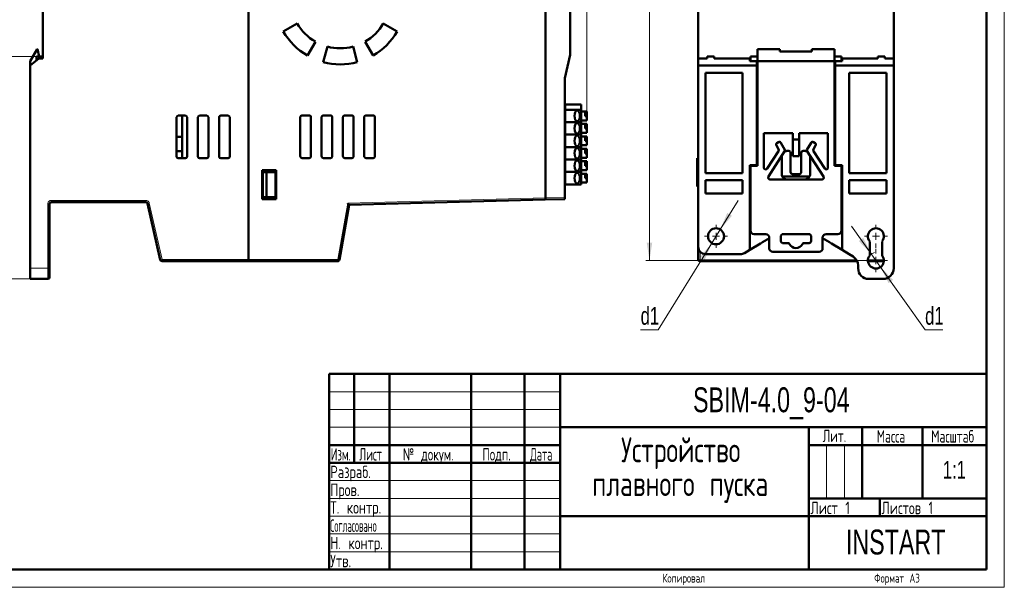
# Model space of a CAD drawing. Header units: millimetres. Extents: x 0 to 420, y 0 to 297.
# Tile 15 of 16: x 143 to 420, y 0 to 160. Entities that reach past the tile are written whole.
import ezdxf

# ---------------------------------------------------------------- set-up
doc = ezdxf.new("R2010")
doc.units = ezdxf.units.MM
doc.styles.add('SLDTEXTSTYLE0', font='TXT', dxfattribs={"width": 0.7, "bigfont": 'bigfont'})
doc.styles.add('SLDTEXTSTYLE1', font='TXT', dxfattribs={"width": 0.7})
doc.styles.add('SLDTEXTSTYLE2', font='TXT', dxfattribs={"width": 0.579176, "bigfont": 'bigfont'})
doc.styles.add('SLDTEXTSTYLE3', font='TXT', dxfattribs={"width": 0.646923, "bigfont": 'bigfont'})
doc.styles.add('SLDTEXTSTYLE4', font='TXT', dxfattribs={"width": 0.570891, "bigfont": 'bigfont'})
doc.styles.add('SLDTEXTSTYLE5', font='TXT', dxfattribs={"width": 0.585996, "bigfont": 'bigfont'})
doc.styles.add('SLDTEXTSTYLE6', font='TXT', dxfattribs={"width": 0.485474, "bigfont": 'bigfont'})
doc.dimstyles.new('SLDDIMSTYLE0', dxfattribs={"dimtxt": 5, "dimasz": 5, "dimexe": 0, "dimexo": 0.0625, "dimgap": 1.25, "dimtad": 2, "dimdec": 1, "dimrnd": 1e-09, "dimzin": 12, "dimdsep": 46, "dimtxsty": 'SLDTEXTSTYLE1', "dimsah": 1, "dimcen": 0.09, "dimadec": 0, "dimazin": 3, "dimtfac": 1, "dimtdec": 3, "dimtofl": 0, "dimtmove": 0, "dimatfit": 3, "dimfxl": 1, "dimfrac": 2, "dimtolj": 1, "dimtzin": 12, "dimarcsym": 0})
doc.dimstyles.new('SLDDIMSTYLE1', dxfattribs={"dimtxt": 5, "dimasz": 5, "dimexe": 0, "dimexo": 0.0625, "dimgap": 1.25, "dimtad": 0, "dimtih": 1, "dimtoh": 1, "dimdec": 1, "dimrnd": 1e-09, "dimzin": 12, "dimdsep": 46, "dimtxsty": 'SLDTEXTSTYLE1', "dimsah": 1, "dimcen": 0, "dimadec": 0, "dimazin": 3, "dimtfac": 1, "dimtdec": 3, "dimtmove": 0, "dimatfit": 3, "dimfxl": 1, "dimfrac": 2, "dimtolj": 1, "dimtzin": 12, "dimarcsym": 0})

# ---------------------------------------------------------------- blocks, each defined once
blk = doc.blocks.new('SW_NOTE_0')
at = {"color": 0, "linetype": 'Continuous', "lineweight": 0, "char_height": 7, "attachment_point": 2, "style": 'SLDTEXTSTYLE0'}
for s, insert in [('Устройство', (21.44, 9)), ('плавного пуска', (21.31, -0.5))]:
    blk.add_mtext(s, dxfattribs=dict(at, insert=insert))
blk = doc.blocks.new('_D_2')
at = {"color": 7, "linetype": 'Continuous', "lineweight": 0}
for p, q in [((145.85, 245.7), (145.85, 259.69)), ((145.85, 258.69), (302.55, 258.69)), ((302.55, 133.8), (302.55, 259.69))]:
    blk.add_line(p, q, dxfattribs=at)
at = {"color": 7, "linetype": 'Continuous', "lineweight": 18}
for points in [[(145.85, 258.69), (150.85, 257.92), (150.85, 259.46)], [(302.55, 258.69), (297.55, 259.46), (297.55, 257.92)]]:
    blk.add_solid(points, dxfattribs=at)
at = {"color": 7, "linetype": 'Continuous', "lineweight": 18, "insert": (222.78, 265.13), "char_height": 5, "attachment_point": 1, "style": 'SLDTEXTSTYLE0'}
blk.add_mtext('Г', dxfattribs=at)
blk = doc.blocks.new('_D_3')
at = {"color": 7, "linetype": 'Continuous', "lineweight": 0}
for p, q in [((147.64, 149.29), (134.85, 149.29)), ((135.85, 86.69), (135.85, 149.29)), ((145.84, 86.69), (134.85, 86.69))]:
    blk.add_line(p, q, dxfattribs=at)
at = {"color": 7, "linetype": 'Continuous', "lineweight": 18}
for points in [[(135.85, 149.29), (135.08, 144.29), (136.61, 144.29)], [(135.85, 86.69), (136.61, 91.69), (135.08, 91.69)]]:
    blk.add_solid(points, dxfattribs=at)
at = {"color": 7, "linetype": 'Continuous', "lineweight": 18, "insert": (129.4, 114.79), "char_height": 5, "attachment_point": 1, "rotation": 90, "style": 'SLDTEXTSTYLE0'}
blk.add_mtext('В2', dxfattribs=at)
blk = doc.blocks.new('_D_4')
at = {"color": 7, "linetype": 'Continuous', "lineweight": 0}
for p, q in [((145.84, 184.69), (134.85, 184.69)), ((135.85, 149.29), (135.85, 184.69)), ((147.64, 149.29), (134.85, 149.29))]:
    blk.add_line(p, q, dxfattribs=at)
at = {"color": 7, "linetype": 'Continuous', "lineweight": 18}
for points in [[(135.85, 184.69), (135.08, 179.69), (136.61, 179.69)], [(135.85, 149.29), (136.61, 154.29), (135.08, 154.29)]]:
    blk.add_solid(points, dxfattribs=at)
at = {"color": 7, "linetype": 'Continuous', "lineweight": 18, "insert": (129.4, 163.97), "char_height": 5, "attachment_point": 1, "rotation": 90, "style": 'SLDTEXTSTYLE0'}
blk.add_mtext('В3', dxfattribs=at)
blk = doc.blocks.new('_D_6')
at = {"color": 7, "linetype": 'Continuous', "lineweight": 0}
for p, q in [((340.06, 100.6), (345.11, 108.78)), ((340.06, 100.6), (337.69, 96.77)), ((337.69, 96.77), (322.63, 72.39)), ((322.63, 72.39), (317.66, 72.39))]:
    blk.add_line(p, q, dxfattribs=at)
at = {"color": 7, "linetype": 'Continuous', "lineweight": 18}
for points in [[(340.06, 100.6), (343.34, 104.45), (342.03, 105.26)], [(337.69, 96.77), (334.41, 92.92), (335.72, 92.11)]]:
    blk.add_solid(points, dxfattribs=at)
at = {"color": 7, "linetype": 'Continuous', "lineweight": 18, "insert": (317.66, 78.83), "char_height": 5, "attachment_point": 1, "style": 'SLDTEXTSTYLE1'}
blk.add_mtext('d1', dxfattribs=at)
blk = doc.blocks.new('_D_7')
at = {"color": 7, "linetype": 'Continuous', "lineweight": 0}
for p, q in [((335.61, 243.49), (319.15, 243.49)), ((320.15, 91.89), (320.15, 243.49)), ((380.61, 91.89), (319.15, 91.89))]:
    blk.add_line(p, q, dxfattribs=at)
at = {"color": 7, "linetype": 'Continuous', "lineweight": 18}
for points in [[(320.15, 243.49), (319.38, 238.49), (320.92, 238.49)], [(320.15, 91.89), (320.92, 96.89), (319.38, 96.89)]]:
    blk.add_solid(points, dxfattribs=at)
at = {"color": 7, "linetype": 'Continuous', "lineweight": 18, "insert": (313.7, 165.02), "char_height": 5, "attachment_point": 1, "rotation": 90, "style": 'SLDTEXTSTYLE0'}
blk.add_mtext('В1', dxfattribs=at)
blk = doc.blocks.new('_D_8')
at = {"color": 7, "linetype": 'Continuous', "lineweight": 0}
for p, q in [((382.57, 93.72), (377.01, 101.56)), ((382.57, 93.72), (385.18, 90.05)), ((385.18, 90.05), (397.71, 72.39)), ((397.71, 72.39), (402.68, 72.39))]:
    blk.add_line(p, q, dxfattribs=at)
at = {"color": 7, "linetype": 'Continuous', "lineweight": 18}
blk.add_arc((383.87, 91.89), 2.25, 101.3996, 140.8029, dxfattribs=at)
for points in [[(382.57, 93.72), (380.31, 98.24), (379.05, 97.35)], [(385.18, 90.05), (387.44, 85.53), (388.7, 86.42)]]:
    blk.add_solid(points, dxfattribs=at)
at = {"color": 7, "linetype": 'Continuous', "lineweight": 18, "insert": (397.71, 78.83), "char_height": 5, "attachment_point": 1, "style": 'SLDTEXTSTYLE1'}
blk.add_mtext('d1', dxfattribs=at)
blk = doc.blocks.new('SW_CENTERMARKSYMBOL_1')
at = {"color": 0, "linetype": 'Continuous', "lineweight": 18}
for p, q in [((0, 2), (0, 3.25)), ((-2, 0), (-3.25, 0)), ((0, 0), (-1, 0)), ((0, 0), (0, 1)), ((0, 0), (0, -1)), ((0, 0), (1, 0)), ((2, 0), (3.25, 0)), ((0, -2), (0, -3.25))]:
    blk.add_line(p, q, dxfattribs=at)
blk = doc.blocks.new('SW_CENTERMARKSYMBOL_2')
at = {"color": 0, "linetype": 'Continuous', "lineweight": 18}
for p, q in [((0, 2), (0, 3.25)), ((-2, 0), (-3.25, 0)), ((0, 0), (-1, 0)), ((0, 0), (0, 1)), ((0, 0), (0, -1)), ((0, 0), (1, 0)), ((2, 0), (3.25, 0)), ((0, -2), (0, -3.25))]:
    blk.add_line(p, q, dxfattribs=at)
blk = doc.blocks.new('SW_CENTERMARKSYMBOL_3')
at = {"color": 0, "linetype": 'Continuous', "lineweight": 18}
for p, q in [((0, 2), (0, 3.25)), ((-2, 0), (-3.25, 0)), ((0, 0), (-1, 0)), ((0, 0), (0, 1)), ((0, 0), (0, -1)), ((0, 0), (1, 0)), ((2, 0), (3.25, 0)), ((0, -2), (0, -3.25))]:
    blk.add_line(p, q, dxfattribs=at)

msp = doc.modelspace()

# ---------------------------------------------------------------- linework, layer by layer
at = {"color": 7, "linetype": 'Continuous', "lineweight": 18}
for p, q in [((420, 297), (420, 0)), ((230, 55), (295, 55)), ((230, 50), (295, 50)), ((230, 45), (295, 45)), ((370, 40), (370, 25)), ((375, 40), (375, 25)), ((230, 30), (295, 30)), ((230, 25), (295, 25)), ((230, 20), (295, 20)), ((230, 15), (295, 15)), ((230, 10), (295, 10)), ((0, 0), (420, 0))]:
    msp.add_line(p, q, dxfattribs=at)
at = {"color": 7, "linetype": 'Continuous', "lineweight": 50}
for p, q in [((415, 5), (415, 292)), ((207.35, 241.19), (207.35, 92.19)), ((207.35, 92.19), (207.35, 241.19)), ((290.85, 109.5), (290.85, 223.87)), ((297.85, 149.69), (297.85, 223.69)), ((149.45, 184.69), (149.45, 148.69)), ((333.87, 148.69), (333.87, 184.69)), ((388.87, 184.69), (388.87, 148.69)), ((217.1, 156.29), (221, 158.54)), ((245.24, 158.54), (249.14, 156.29)), ((226.12, 153.41), (223.87, 149.52)), ((242.37, 149.52), (240.12, 153.41)), ((145.85, 147.95), (147.85, 151.29)), ((147.85, 151.29), (147.91, 151.29)), ((147.91, 151.29), (148.45, 149.29)), ((228.33, 147.67), (229.5, 152.01)), ((236.74, 152.01), (237.91, 147.67)), ((296.35, 143.19), (297.85, 149.69)), ((350.57, 151.29), (350.57, 147.95)), ((356.87, 151.29), (350.57, 151.29)), ((356.87, 150.62), (356.87, 151.29)), ((365.87, 150.62), (356.87, 150.62)), ((365.87, 151.29), (365.87, 150.62)), ((372.17, 151.29), (365.87, 151.29)), ((372.17, 147.95), (372.17, 151.29)), ((148.35, 148.69), (145.85, 146.69)), ((145.85, 146.69), (145.85, 147.95)), ((147.65, 149.29), (147.65, 148.13)), ((149.1, 149.29), (147.65, 149.29)), ((148.35, 148.69), (149.1, 149.29)), ((149.45, 148.69), (148.35, 148.69)), ((149.1, 149.29), (149.45, 149.29)), ((333.87, 146.69), (333.87, 148.69)), ((336.37, 148.69), (333.87, 148.69)), ((336.37, 149.29), (338.37, 149.29)), ((336.37, 148.69), (336.37, 149.29)), ((338.37, 149.29), (338.37, 148.69)), ((348.37, 148.69), (338.37, 148.69)), ((348.37, 147.97), (348.37, 148.69)), ((350.37, 147.97), (348.37, 147.97)), ((350.57, 149.29), (348.57, 149.29)), ((348.57, 147.97), (348.57, 149.29)), ((350.37, 146.69), (350.37, 147.97)), ((350.57, 147.95), (350.57, 118.49)), ((372.17, 147.95), (350.57, 147.95)), ((374.17, 149.29), (372.17, 149.29)), ((372.17, 118.49), (372.17, 147.95)), ((374.37, 147.97), (372.37, 147.97)), ((372.37, 147.97), (372.37, 146.69)), ((374.17, 149.29), (374.17, 147.97)), ((374.37, 148.69), (374.37, 147.97)), ((384.37, 148.69), (374.37, 148.69)), ((386.37, 149.29), (384.37, 149.29)), ((384.37, 149.29), (384.37, 148.69)), ((386.37, 148.69), (386.37, 149.29)), ((388.87, 148.69), (386.37, 148.69)), ((388.87, 148.69), (388.87, 146.69)), ((145.85, 146.69), (145.85, 89.69)), ((333.87, 95.69), (333.87, 146.69)), ((333.87, 146.69), (350.37, 146.69)), ((346.37, 144.69), (335.87, 144.69)), ((335.87, 144.69), (335.87, 116.46)), ((346.37, 116.46), (346.37, 144.69)), ((350.37, 146.69), (350.37, 118.69)), ((372.37, 118.69), (372.37, 146.69)), ((372.37, 146.69), (388.87, 146.69)), ((386.87, 144.69), (376.37, 144.69)), ((376.37, 144.69), (376.37, 116.46)), ((386.87, 116.46), (386.87, 144.69)), ((388.87, 146.69), (388.87, 89.69)), ((296.35, 109.64), (296.35, 143.19)), ((296.45, 135.79), (296.35, 135.79)), ((296.45, 134.29), (296.45, 135.79)), ((296.45, 135.79), (300.95, 135.79)), ((300.95, 134.29), (300.95, 135.79)), ((296.35, 134.29), (296.45, 134.29)), ((296.45, 134.29), (300.95, 134.29)), ((296.45, 130.79), (296.45, 134.29)), ((300.95, 130.79), (300.95, 134.29)), ((302.05, 133.79), (300.95, 133.79)), ((302.05, 133.79), (302.55, 133.79)), ((302.05, 133.79), (302.05, 132.49)), ((302.55, 133.79), (302.55, 132.49)), ((187.05, 121.14), (187.05, 132.14)), ((187.55, 132.64), (189.55, 132.64)), ((188.65, 132.64), (188.65, 120.64)), ((190.05, 132.14), (190.05, 121.14)), ((193.05, 121.14), (193.05, 132.14)), ((193.55, 132.64), (195.55, 132.64)), ((196.05, 132.14), (196.05, 121.14)), ((199.05, 121.14), (199.05, 132.14)), ((199.55, 132.64), (201.55, 132.64)), ((202.05, 132.14), (202.05, 121.14)), ((221.89, 121.18), (221.89, 132.18)), ((222.39, 132.68), (224.39, 132.68)), ((224.89, 132.18), (224.89, 121.18)), ((227.89, 121.18), (227.89, 132.18)), ((228.39, 132.68), (230.39, 132.68)), ((230.89, 132.18), (230.89, 121.18)), ((233.89, 121.18), (233.89, 132.18)), ((234.39, 132.68), (236.39, 132.68)), ((236.89, 132.18), (236.89, 121.18)), ((239.89, 121.18), (239.89, 132.18)), ((240.39, 132.68), (242.39, 132.68)), ((242.89, 132.18), (242.89, 121.18)), ((296.45, 130.79), (296.35, 130.79)), ((296.45, 127.29), (296.45, 130.79)), ((296.45, 130.79), (300.95, 130.79)), ((302.55, 131.29), (300.95, 131.29)), ((300.95, 127.29), (300.95, 130.79)), ((302.05, 130.29), (300.95, 130.29)), ((302.55, 132.49), (302.05, 132.49)), ((302.05, 130.29), (302.55, 130.29)), ((302.05, 130.29), (302.05, 128.99)), ((302.55, 132.49), (302.55, 131.29)), ((302.55, 130.29), (302.55, 128.99)), ((302.55, 127.79), (300.95, 127.79)), ((302.55, 128.99), (302.05, 128.99)), ((302.55, 128.99), (302.55, 127.79)), ((352.37, 127.69), (360.47, 127.69)), ((352.37, 117.99), (352.37, 127.69)), ((360.47, 125.95), (360.47, 127.69)), ((362.27, 127.69), (370.37, 127.69)), ((362.27, 125.95), (362.27, 127.69)), ((370.37, 127.69), (370.37, 117.99)), ((188.65, 126.64), (187.05, 126.64)), ((296.35, 127.29), (296.45, 127.29)), ((296.45, 127.29), (300.95, 127.29)), ((296.45, 123.79), (296.45, 127.29)), ((300.95, 123.79), (300.95, 127.29)), ((302.05, 126.79), (300.95, 126.79)), ((302.05, 126.79), (302.55, 126.79)), ((302.05, 126.79), (302.05, 125.49)), ((302.55, 125.49), (302.05, 125.49)), ((302.55, 126.79), (302.55, 125.49)), ((302.55, 125.49), (302.55, 124.29)), ((356.01, 124.89), (356.43, 125.16)), ((358.28, 123), (357.14, 124.99)), ((360.47, 125.95), (362.27, 125.95)), ((360.47, 121.19), (360.47, 125.95)), ((362.27, 125.95), (362.27, 121.19)), ((365.61, 124.99), (364.47, 123)), ((366.31, 125.16), (366.74, 124.89)), ((187.05, 122.64), (188.65, 122.64)), ((296.45, 123.79), (296.35, 123.79)), ((296.45, 120.29), (296.45, 123.79)), ((296.45, 123.79), (300.95, 123.79)), ((302.55, 124.29), (300.95, 124.29)), ((300.95, 120.29), (300.95, 123.79)), ((302.05, 123.29), (300.95, 123.29)), ((302.05, 123.29), (302.55, 123.29)), ((302.05, 123.29), (302.05, 121.99)), ((302.55, 121.99), (302.05, 121.99)), ((302.55, 123.29), (302.55, 121.99)), ((302.55, 121.99), (302.55, 120.79)), ((356.45, 122.63), (353.29, 117.72)), ((353.63, 115.46), (358.27, 122.69)), ((356.47, 123.15), (355.85, 124.22)), ((359.37, 122.69), (358.82, 122.69)), ((359.87, 122.19), (359.87, 116.69)), ((362.87, 116.69), (362.87, 122.19)), ((363.93, 122.69), (363.37, 122.69)), ((364.47, 122.69), (369.12, 115.46)), ((366.9, 124.22), (366.28, 123.15)), ((369.45, 117.72), (366.29, 122.63)), ((189.55, 120.64), (187.55, 120.64)), ((195.55, 120.64), (193.55, 120.64)), ((201.55, 120.64), (199.55, 120.64)), ((224.39, 120.68), (222.39, 120.68)), ((230.39, 120.68), (228.39, 120.68)), ((236.39, 120.68), (234.39, 120.68)), ((242.39, 120.68), (240.39, 120.68)), ((296.35, 120.29), (296.45, 120.29)), ((296.45, 120.29), (300.95, 120.29)), ((296.45, 116.79), (296.45, 120.29)), ((302.55, 120.79), (300.95, 120.79)), ((300.95, 116.79), (300.95, 120.29)), ((302.05, 119.79), (300.95, 119.79)), ((302.05, 119.79), (302.05, 118.49)), ((302.05, 119.79), (302.55, 119.79)), ((302.55, 119.79), (302.55, 118.49)), ((333.87, 120.69), (333.57, 120.69)), ((333.57, 120.69), (333.57, 120.49)), ((333.57, 120.49), (333.57, 112.89)), ((357.37, 116.19), (357.37, 120.99)), ((362.27, 121.19), (360.47, 121.19)), ((365.37, 120.99), (365.37, 116.19)), ((211.15, 109.09), (211.15, 117.29)), ((211.15, 117.29), (215.05, 117.29)), ((211.35, 116.69), (211.15, 116.69)), ((211.35, 109.69), (211.35, 116.69)), ((212.35, 116.69), (211.35, 116.69)), ((212.35, 109.69), (212.35, 116.69)), ((212.35, 116.69), (214.95, 116.69)), ((214.95, 109.69), (214.95, 116.69)), ((215.05, 117.29), (215.05, 109.09)), ((296.45, 116.79), (296.35, 116.79)), ((296.45, 113.29), (296.45, 116.79)), ((296.45, 116.79), (300.95, 116.79)), ((302.55, 117.29), (300.95, 117.29)), ((300.95, 113.29), (300.95, 116.79)), ((302.55, 118.49), (302.05, 118.49)), ((302.55, 118.49), (302.55, 117.29)), ((335.87, 116.46), (346.37, 116.46)), ((350.37, 118.69), (348.37, 118.69)), ((348.37, 94.89), (348.37, 118.69)), ((348.57, 118.49), (348.57, 118.69)), ((348.57, 118.49), (348.57, 100.29)), ((350.57, 118.49), (348.57, 118.49)), ((374.17, 118.49), (372.17, 118.49)), ((374.37, 118.69), (372.37, 118.69)), ((374.17, 118.69), (374.17, 118.49)), ((374.17, 100.29), (374.17, 118.49)), ((374.37, 94.89), (374.37, 118.69)), ((376.37, 116.46), (386.87, 116.46)), ((302.05, 116.29), (300.95, 116.29)), ((302.55, 113.79), (300.95, 113.79)), ((302.05, 116.29), (302.55, 116.29)), ((302.05, 116.29), (302.05, 114.99)), ((302.55, 114.99), (302.05, 114.99)), ((302.55, 116.29), (302.55, 114.99)), ((302.55, 114.99), (302.55, 113.79)), ((346.37, 114.46), (335.87, 114.46)), ((335.87, 114.46), (335.87, 110.69)), ((346.37, 110.69), (346.37, 114.46)), ((368.7, 114.69), (354.05, 114.69)), ((365.22, 115.52), (357.53, 115.52)), ((360.37, 116.19), (362.37, 116.19)), ((386.87, 114.46), (376.37, 114.46)), ((376.37, 114.46), (376.37, 110.69)), ((386.87, 110.69), (386.87, 114.46)), ((215.05, 111.64), (214.95, 111.64)), ((296.35, 113.29), (296.45, 113.29)), ((296.45, 113.29), (300.95, 113.29)), ((333.57, 112.89), (333.57, 112.69)), ((333.87, 112.69), (333.57, 112.69)), ((151.85, 108.29), (178.42, 108.29)), ((211.15, 109.69), (211.35, 109.69)), ((215.05, 109.09), (211.15, 109.09)), ((211.35, 109.69), (212.35, 109.69)), ((214.95, 109.69), (212.35, 109.69)), ((235.64, 107.56), (290.76, 109)), ((290.76, 109), (296.35, 109.15)), ((335.87, 110.69), (346.37, 110.69)), ((376.37, 110.69), (386.87, 110.69)), ((151.35, 89.69), (151.35, 107.79)), ((178.91, 107.9), (182.5, 92.08)), ((232.92, 92.1), (235.64, 107.56)), ((349.57, 99.29), (352.87, 99.29)), ((353.87, 98.29), (353.87, 95.29)), ((357.12, 97.29), (357.12, 98.79)), ((365.25, 99.27), (357.5, 99.27)), ((357.62, 99.29), (365.12, 99.29)), ((365.62, 98.79), (365.62, 97.29)), ((368.87, 95.29), (368.87, 98.29)), ((369.87, 99.29), (373.17, 99.29)), ((382.12, 97.27), (382.12, 93.3)), ((385.62, 93.3), (385.62, 97.27)), ((333.87, 92.19), (333.87, 95.69)), ((348.37, 94.89), (346.85, 93.97)), ((351.37, 96.69), (348.37, 94.89)), ((354.87, 94.29), (367.87, 94.29)), ((359.13, 96.79), (357.62, 96.79)), ((365.12, 96.79), (363.62, 96.79)), ((374.37, 94.89), (371.37, 96.69)), ((376.37, 93.69), (374.37, 94.89)), ((182.99, 91.69), (207.35, 91.69)), ((207.35, 91.69), (207.35, 92.19)), ((207.35, 91.69), (232.43, 91.69)), ((378.6, 91.69), (334.37, 91.69)), ((345.82, 93.69), (335.87, 93.69)), ((377.49, 92.97), (376.37, 93.69)), ((386.11, 91.69), (381.63, 91.69)), ((145.85, 89.69), (145.85, 86.69)), ((378.87, 89.69), (378.87, 90.45)), ((145.85, 86.69), (150.85, 86.69)), ((385.87, 86.69), (381.87, 86.69)), ((230, 60), (415, 60)), ((230, 60), (230, 5)), ((237, 35), (237, 60)), ((247, 60), (247, 5)), ((270, 60), (270, 5)), ((285, 60), (285, 5)), ((295, 60), (295, 5)), ((295, 45), (415, 45)), ((365, 45), (365, 5)), ((380, 45), (380, 25)), ((397, 45), (397, 25)), ((230, 40), (295, 40)), ((365, 40), (415, 40)), ((230, 35), (295, 35)), ((365, 25), (415, 25)), ((385, 25), (385, 20)), ((295, 20), (415, 20)), ((20, 5), (415, 5))]:
    msp.add_line(p, q, dxfattribs=at)
at = {"color": 9, "linetype": 'Continuous', "lineweight": 18}
for p, q in [((333.87, 120.49), (333.57, 120.49)), ((333.87, 112.89), (333.57, 112.89)), ((151.85, 108.79), (178.42, 108.79)), ((151.85, 108.79), (151.85, 108.29)), ((178.42, 108.29), (178.42, 108.79)), ((235.22, 108.05), (290.85, 109.5)), ((290.85, 109.5), (296.35, 109.64)), ((150.85, 89.69), (150.85, 107.79)), ((150.85, 107.79), (151.35, 107.79)), ((179.4, 108.01), (178.91, 107.9)), ((179.4, 108.01), (182.99, 92.19)), ((232.43, 92.19), (235.22, 108.05)), ((334.37, 92.08), (334.37, 94.36)), ((182.5, 92.08), (182.99, 92.19)), ((182.99, 92.19), (207.35, 92.19)), ((182.99, 92.19), (182.99, 91.69)), ((207.35, 92.19), (232.43, 92.19)), ((232.43, 92.19), (232.92, 92.1)), ((378.39, 92.08), (334.37, 92.08)), ((334.37, 92.08), (334.37, 91.69)), ((386.12, 92.08), (381.63, 92.08)), ((145.85, 89.69), (150.85, 89.69)), ((151.35, 89.69), (150.85, 89.69)), ((150.85, 86.69), (150.85, 89.69))]:
    msp.add_line(p, q, dxfattribs=at)
at = {"color": 7, "linetype": 'Continuous', "lineweight": 50, "flags": 128}
for points in [[(300.59, 132.54), (300.53, 133.11), (300.36, 133.6), (300.11, 133.92), (299.81, 134.04), (299.52, 133.92), (299.27, 133.6), (299.1, 133.11), (299.04, 132.54), (299.1, 131.96), (299.27, 131.48), (299.52, 131.15), (299.81, 131.04), (300.11, 131.15), (300.36, 131.48), (300.53, 131.96), (300.59, 132.54)], [(300.59, 129.04), (300.53, 129.61), (300.36, 130.1), (300.11, 130.42), (299.81, 130.54), (299.52, 130.42), (299.27, 130.1), (299.1, 129.61), (299.04, 129.04), (299.1, 128.46), (299.27, 127.98), (299.52, 127.65), (299.81, 127.54), (300.11, 127.65), (300.36, 127.98), (300.53, 128.46), (300.59, 129.04)], [(300.59, 125.54), (300.53, 126.11), (300.36, 126.6), (300.11, 126.92), (299.81, 127.04), (299.52, 126.92), (299.27, 126.6), (299.1, 126.11), (299.04, 125.54), (299.1, 124.96), (299.27, 124.48), (299.52, 124.15), (299.81, 124.04), (300.11, 124.15), (300.36, 124.48), (300.53, 124.96), (300.59, 125.54)], [(300.59, 122.04), (300.53, 122.61), (300.36, 123.1), (300.11, 123.42), (299.81, 123.54), (299.52, 123.42), (299.27, 123.1), (299.1, 122.61), (299.04, 122.04), (299.1, 121.46), (299.27, 120.98), (299.52, 120.65), (299.81, 120.54), (300.11, 120.65), (300.36, 120.98), (300.53, 121.46), (300.59, 122.04)], [(300.59, 118.54), (300.53, 119.11), (300.36, 119.6), (300.11, 119.92), (299.81, 120.04), (299.52, 119.92), (299.27, 119.6), (299.1, 119.11), (299.04, 118.54), (299.1, 117.96), (299.27, 117.48), (299.52, 117.15), (299.81, 117.04), (300.11, 117.15), (300.36, 117.48), (300.53, 117.96), (300.59, 118.54)], [(300.59, 115.04), (300.53, 115.61), (300.36, 116.1), (300.11, 116.42), (299.81, 116.54), (299.52, 116.42), (299.27, 116.1), (299.1, 115.61), (299.04, 115.04), (299.1, 114.46), (299.27, 113.98), (299.52, 113.65), (299.81, 113.54), (300.11, 113.65), (300.36, 113.98), (300.53, 114.46), (300.59, 115.04)]]:
    msp.add_lwpolyline(points, dxfattribs=at)
at = {"color": 7, "linetype": 'Continuous', "lineweight": 50}
msp.add_circle((338.87, 98.69), 2.25, dxfattribs=at)
for centre, radius, start, end in [((233.12, 165.54), 14, 210, 240), ((233.12, 165.54), 14, 300, 330), ((233.12, 165.54), 18.5, 210, 240), ((233.12, 165.54), 18.5, 300, 330), ((233.12, 165.54), 14, 255, 285), ((233.12, 165.54), 18.5, 255, 285), ((187.55, 132.14), 0.5, 90, 180), ((189.55, 132.14), 0.5, 0, 90), ((193.55, 132.14), 0.5, 90, 180), ((195.55, 132.14), 0.5, 0, 90), ((199.55, 132.14), 0.5, 90, 180), ((201.55, 132.14), 0.5, 0, 90), ((356.28, 124.47), 0.5, 122.7352, 210), ((356.7, 124.74), 0.5, 30, 122.7352), ((366.04, 124.74), 0.5, 57.2648, 150), ((366.47, 124.47), 0.5, 330, 57.2648), ((356.03, 122.9), 0.5, 327.2648, 30), ((358.82, 121.69), 1, 90, 147.2648), ((358.02, 122.85), 0.3, 327.2648, 30), ((359.37, 122.19), 0.5, 0, 90), ((363.37, 122.19), 0.5, 90, 180), ((363.93, 121.69), 1, 32.7352, 90), ((364.72, 122.85), 0.3, 150, 212.7352), ((366.72, 122.9), 0.5, 150, 212.7352), ((187.55, 121.14), 0.5, 180, 270), ((189.55, 121.14), 0.5, 270, 0), ((193.55, 121.14), 0.5, 180, 270), ((195.55, 121.14), 0.5, 270, 0), ((199.55, 121.14), 0.5, 180, 270), ((201.55, 121.14), 0.5, 270, 0), ((358.37, 120.99), 1, 147.2648, 180), ((364.37, 120.99), 1, 0, 32.7352), ((352.87, 117.99), 0.5, 180, 327.2648), ((360.37, 116.69), 0.5, 180, 270), ((362.37, 116.69), 0.5, 270, 0), ((369.87, 117.99), 0.5, 212.7352, 0), ((354.05, 115.19), 0.5, 147.2648, 270), ((358.87, 116.19), 1.5, 180, 206.346), ((358.87, 116.19), 1.5, 206.346, 270), ((363.87, 116.19), 1.5, 270, 333.654), ((363.87, 116.19), 1.5, 333.654, 0), ((368.7, 115.19), 0.5, 270, 32.7352), ((151.85, 107.79), 0.5, 90, 180), ((178.42, 107.79), 0.5, 12.7869, 90), ((349.57, 100.29), 1, 180, 270), ((373.17, 100.29), 1, 270, 0), ((383.87, 98.69), 2.25, 321.0576, 218.9424), ((361.37, 81.72), 18, 114.6243, 123.749), ((352.87, 98.29), 1, 0, 90), ((357.62, 98.79), 0.5, 90, 180), ((357.62, 97.29), 0.5, 180, 270), ((365.12, 98.79), 0.5, 0, 90), ((365.12, 97.29), 0.5, 270, 0), ((369.87, 98.29), 1, 90, 180), ((361.37, 81.72), 18, 56.251, 65.3757), ((335.87, 95.69), 2, 180, 270), ((354.87, 95.29), 1, 180, 270), ((359.13, 96.29), 0.5, 26.1039, 90), ((361.37, 97.39), 2, 206.1039, 333.8961), ((363.62, 96.29), 0.5, 90, 153.8961), ((367.87, 95.29), 1, 270, 0), ((182.99, 92.19), 0.5, 192.7869, 270), ((334.37, 92.19), 0.5, 180, 270), ((345.82, 95.69), 2, 270, 300.9638), ((375.87, 90.45), 3, 0, 57.3808), ((383.87, 91.89), 2.25, 141.0576, 38.9424), ((381.87, 89.69), 3, 180, 270), ((385.87, 89.69), 3, 270, 0), ((150.85, 87.19), 0.5, 270, 0)]:
    msp.add_arc(centre, radius, start, end, dxfattribs=at)
at = {"color": 9, "linetype": 'Continuous', "lineweight": 18}
msp.add_arc((334.25, 92.72), 0.659, 234.6414, 280.3989, dxfattribs=at)
at = {"color": 7, "linetype": 'Continuous', "lineweight": 50}
for points in [[(221.89, 132.18), (221.9, 132.24), (221.92, 132.37), (222.03, 132.54), (222.2, 132.65), (222.33, 132.67), (222.39, 132.68)], [(224.39, 132.68), (224.45, 132.67), (224.58, 132.65), (224.75, 132.54), (224.87, 132.37), (224.88, 132.24), (224.89, 132.18)], [(227.89, 132.18), (227.9, 132.24), (227.92, 132.37), (228.03, 132.54), (228.2, 132.65), (228.33, 132.67), (228.39, 132.68)], [(230.39, 132.68), (230.45, 132.67), (230.58, 132.65), (230.75, 132.54), (230.87, 132.37), (230.88, 132.24), (230.89, 132.18)], [(233.89, 132.18), (233.9, 132.24), (233.92, 132.37), (234.03, 132.54), (234.2, 132.65), (234.33, 132.67), (234.39, 132.68)], [(236.39, 132.68), (236.45, 132.67), (236.58, 132.65), (236.75, 132.54), (236.87, 132.37), (236.88, 132.24), (236.89, 132.18)], [(239.89, 132.18), (239.9, 132.24), (239.92, 132.37), (240.03, 132.54), (240.2, 132.65), (240.33, 132.67), (240.39, 132.68)], [(242.39, 132.68), (242.45, 132.67), (242.58, 132.65), (242.75, 132.54), (242.87, 132.37), (242.88, 132.24), (242.89, 132.18)], [(222.39, 120.68), (222.33, 120.68), (222.2, 120.7), (222.03, 120.82), (221.92, 120.98), (221.9, 121.11), (221.89, 121.18)], [(224.89, 121.18), (224.88, 121.11), (224.87, 120.98), (224.75, 120.82), (224.58, 120.7), (224.45, 120.68), (224.39, 120.68)], [(228.39, 120.68), (228.33, 120.68), (228.2, 120.7), (228.03, 120.82), (227.92, 120.98), (227.9, 121.11), (227.89, 121.18)], [(230.89, 121.18), (230.88, 121.11), (230.87, 120.98), (230.75, 120.82), (230.58, 120.7), (230.45, 120.68), (230.39, 120.68)], [(234.39, 120.68), (234.33, 120.68), (234.2, 120.7), (234.03, 120.82), (233.92, 120.98), (233.9, 121.11), (233.89, 121.18)], [(236.89, 121.18), (236.88, 121.11), (236.87, 120.98), (236.75, 120.82), (236.58, 120.7), (236.45, 120.68), (236.39, 120.68)], [(240.39, 120.68), (240.33, 120.68), (240.2, 120.7), (240.03, 120.82), (239.92, 120.98), (239.9, 121.11), (239.89, 121.18)], [(242.89, 121.18), (242.88, 121.11), (242.87, 120.98), (242.75, 120.82), (242.58, 120.7), (242.45, 120.68), (242.39, 120.68)], [(207.35, 92.19), (207.35, 92.12), (207.35, 91.99), (207.35, 91.83), (207.35, 91.71), (207.35, 91.69), (207.35, 91.69)], [(232.43, 91.69), (232.49, 91.69), (232.6, 91.7), (232.75, 91.8), (232.87, 91.93), (232.9, 92.04), (232.92, 92.1)]]:
    msp.add_open_spline(points, degree=3, dxfattribs=at)
at = {"color": 9, "linetype": 'Continuous', "lineweight": 18}
for points, knots in [([(150.85, 107.79), (150.86, 107.91), (150.88, 108.11), (151.01, 108.34), (151.13, 108.5), (151.29, 108.63), (151.53, 108.75), (151.72, 108.77), (151.85, 108.79)], [0, 0, 0, 0, 0.239443, 0.36955, 0.5, 0.630107, 0.760557, 1, 1, 1, 1]), ([(178.42, 108.79), (178.53, 108.78), (178.76, 108.76), (179.06, 108.58), (179.29, 108.33), (179.36, 108.11), (179.4, 108.01)], [0, 0, 0, 0, 0.24277, 0.5, 0.75723, 1, 1, 1, 1])]:
    msp.add_open_spline(points, degree=3, knots=knots, dxfattribs=at)
at = {"color": 7, "linetype": 'Continuous', "lineweight": 50}
for points, knots in [([(290.85, 109.5), (290.85, 109.44), (290.85, 109.34), (290.84, 109.23), (290.82, 109.13), (290.81, 109.06), (290.78, 109.01), (290.77, 109), (290.76, 109)], [0, 0, 0, 0, 0.236838, 0.362712, 0.493401, 0.705602, 0.842621, 1, 1, 1, 1]), ([(296.35, 109.15), (296.35, 109.16), (296.35, 109.17), (296.35, 109.28), (296.34, 109.41), (296.35, 109.53), (296.35, 109.61), (296.35, 109.64)], [0, 0, 0, 0, 0.274019, 0.504947, 0.731234, 0.860903, 1, 1, 1, 1]), ([(235.22, 108.05), (235.28, 107.98), (235.39, 107.85), (235.51, 107.71), (235.58, 107.63), (235.62, 107.59), (235.64, 107.56), (235.64, 107.56), (235.64, 107.56)], [0, 0, 0, 0, 0.3011192, 0.5577856, 0.6794496, 0.7925544, 0.8987441, 1, 1, 1, 1]), ([(151.35, 87.19), (151.35, 87.22), (151.35, 87.27), (151.35, 87.58), (151.35, 87.91), (151.35, 88.3), (151.35, 88.89), (151.35, 89.37), (151.35, 89.69)], [0, 0, 0, 0, 0.239443, 0.369653, 0.5, 0.63021, 0.760557, 1, 1, 1, 1])]:
    msp.add_open_spline(points, degree=3, knots=knots, dxfattribs=at)
at = {"color": 9, "linetype": 'Continuous', "lineweight": 18}
msp.add_open_spline([(232.43, 91.69), (232.43, 91.69), (232.43, 91.71), (232.43, 91.83), (232.43, 91.99), (232.43, 92.12), (232.43, 92.19)], degree=3, dxfattribs=at)

# ---------------------------------------------------------------- block references
at = {"color": 7, "linetype": 'Continuous', "lineweight": 0}
for name, p in [('SW_CENTERMARKSYMBOL_1', (338.87, 98.69)), ('SW_CENTERMARKSYMBOL_2', (383.87, 98.69)), ('SW_CENTERMARKSYMBOL_3', (383.87, 91.89)), ('SW_NOTE_0', (307.49, 33.15))]:
    msp.add_blockref(name, p, dxfattribs=at)

# ---------------------------------------------------------------- texts
for s, insert, char_height, attachment_point, style in [('SBIM-4.0_9-04', (354.44, 56.22), 7, 2, 'SLDTEXTSTYLE1'), ('Масштаб', (405.46, 44.18), 3.5, 2, 'SLDTEXTSTYLE3'), ('Лит.', (372.2, 44.31), 3.5, 2, 'SLDTEXTSTYLE3'), ('Масса', (388.11, 44.18), 3.5, 2, 'SLDTEXTSTYLE3'), ('Изм.', (233.29, 39.13), 3.5, 2, 'SLDTEXTSTYLE5'), ('Лист', (241.68, 39.13), 3.5, 2, 'SLDTEXTSTYLE2'), ('№ докум.', (257.89, 39.13), 3.5, 2, 'SLDTEXTSTYLE3'), ('Подп.', (277.12, 39.13), 3.5, 2, 'SLDTEXTSTYLE3'), ('Дата', (289.69, 39.13), 3.5, 2, 'SLDTEXTSTYLE4'), ('Разраб.', (230.33, 34.2), 3.5, 1, 'SLDTEXTSTYLE0'), ('1:1', (405.95, 35.55), 5, 2, 'SLDTEXTSTYLE1'), ('Пров.', (230.33, 29.14), 3.5, 1, 'SLDTEXTSTYLE0'), ('Т. контр.', (230.33, 24.2), 3.5, 1, 'SLDTEXTSTYLE0'), ('Лист 1', (365.47, 24.06), 3.5, 1, 'SLDTEXTSTYLE0'), ('Листов 1', (385.47, 24.06), 3.5, 1, 'SLDTEXTSTYLE0'), ('Согласовано', (230.3, 19.07), 3.5, 1, 'SLDTEXTSTYLE6'), ('Н. контр.', (230.33, 14.2), 3.5, 1, 'SLDTEXTSTYLE0'), ('INSTART', (389.43, 16.22), 7, 2, 'SLDTEXTSTYLE1'), ('Утв.', (230.33, 9.14), 3.5, 1, 'SLDTEXTSTYLE0'), ('Копировал', (329.8, 3.82), 2.5, 2, 'SLDTEXTSTYLE0'), ('Формат А3', (389.81, 3.82), 2.5, 2, 'SLDTEXTSTYLE0')]:
    msp.add_mtext(s, dxfattribs=dict(at, insert=insert, char_height=char_height, attachment_point=attachment_point, style=style))

# ---------------------------------------------------------------- dimensions: what is measured, and where the dimension line sits
at = {"color": 7, "linetype": 'Continuous', "lineweight": 18}
dim = msp.add_linear_dim(base=(302.55, 258.69), p1=(145.85, 245.69), p2=(302.55, 133.79), text='Г', dimstyle='SLDDIMSTYLE0', dxfattribs=at)
dim.commit()
dim.dimension.update_dxf_attribs({"geometry": '_D_2', "text_midpoint": (224.2, 258.69), "dimtype": 160})
for base, p1, p2, text, picture, middle in [((320.15, 243.49), (380.62, 91.89), (335.62, 243.49), 'В1', '_D_7', (320.15, 167.69)), ((135.85, 184.69), (147.65, 149.29), (145.85, 184.69), 'В3', '_D_4', (135.85, 166.99)), ((135.85, 149.29), (145.85, 86.69), (147.65, 149.29), 'В2', '_D_3', (135.85, 117.99))]:
    dim = msp.add_linear_dim(base=base, p1=p1, p2=p2, angle=90, text=text, dimstyle='SLDDIMSTYLE0', dxfattribs=at)
    dim.commit()
    dim.dimension.update_dxf_attribs({"geometry": picture, "text_midpoint": middle, "dimtype": 160})
for p1, p2, picture, middle in [((337.69, 96.77), (340.06, 100.6), '_D_6', (320.15, 76.21)), ((385.18, 90.05), (382.57, 93.72), '_D_8', (400.2, 76.21))]:
    dim = msp.add_diameter_dim_2p(p1=p1, p2=p2, text='d1', dimstyle='SLDDIMSTYLE1', override={"dimpost": '<>'}, dxfattribs=at)
    dim.commit()
    dim.dimension.update_dxf_attribs({"geometry": picture, "text_midpoint": middle, "dimtype": 163})

doc.saveas('drawing.dxf')
